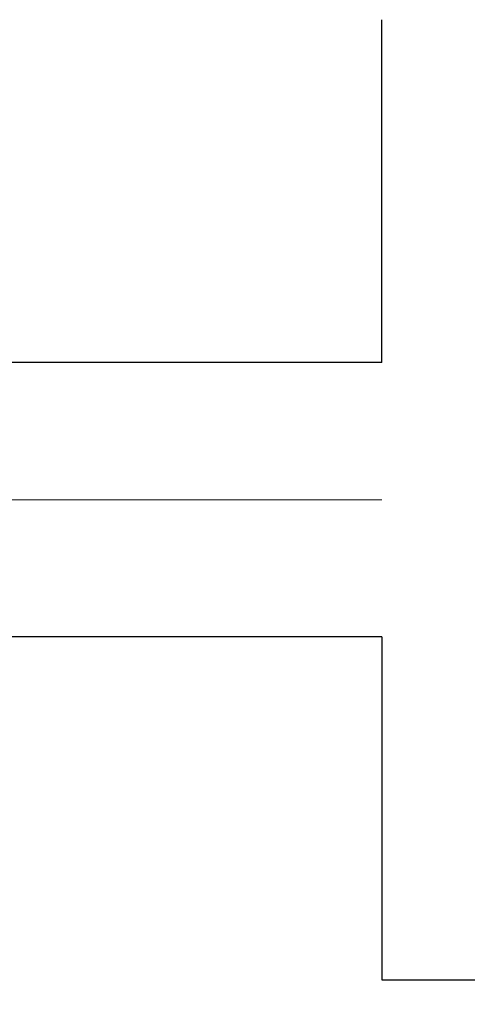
# Model space of a CAD drawing. Header units: millimetres. Extents: x 0 to 1733, y 0 to 1188.
# Tile 66 of 157: x 190.66 to 193.92, y 816.32 to 823.5. Entities that reach past the tile are written whole.
import ezdxf

# ---------------------------------------------------------------- set-up
doc = ezdxf.new("R2010")
doc.units = ezdxf.units.MM
doc.header["$LTSCALE"] = 0.727559
doc.linetypes.add('CENTER', pattern=[50.8, 31.75, -6.35, 6.35, -6.35])
doc.layers.add('NoLayerName_001', color=7, linetype='Continuous')

msp = doc.modelspace()

# ---------------------------------------------------------------- linework, layer by layer
at = {"layer": 'NoLayerName_001', "color": 7, "linetype": 'Continuous', "lineweight": 25}
for p, q in [((193.30000042, 820.99999997), (193.30000042, 823.49993931)), ((193.30000042, 820.99999997), (175.00000088, 820.99999997)), ((193.30000042, 819.00000002), (175.00000088, 819.00000002)), ((193.30000042, 819.00000002), (193.30000042, 816.50000009)), ((193.30000042, 816.50000009), (226.69999958, 816.50000009))]:
    msp.add_line(p, q, dxfattribs=at)
at = {"layer": 'NoLayerName_001', "color": 4, "linetype": 'CENTER', "lineweight": 13}
msp.add_line((193.30000042, 820), (110, 820), dxfattribs=at)
at = {"layer": 'NoLayerName_001', "color": 7, "linetype": 'Continuous', "lineweight": 25}
for centre, radius, start, end in [((210, 820), 39.49999901, 318.330134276, 270), ((210, 819.99999775), 38, 319.685090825, 270.721473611), ((210, 820), 37.99999905, 319.685090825, 270.716215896)]:
    msp.add_arc(centre, radius, start, end, dxfattribs=at)

doc.saveas('drawing.dxf')
